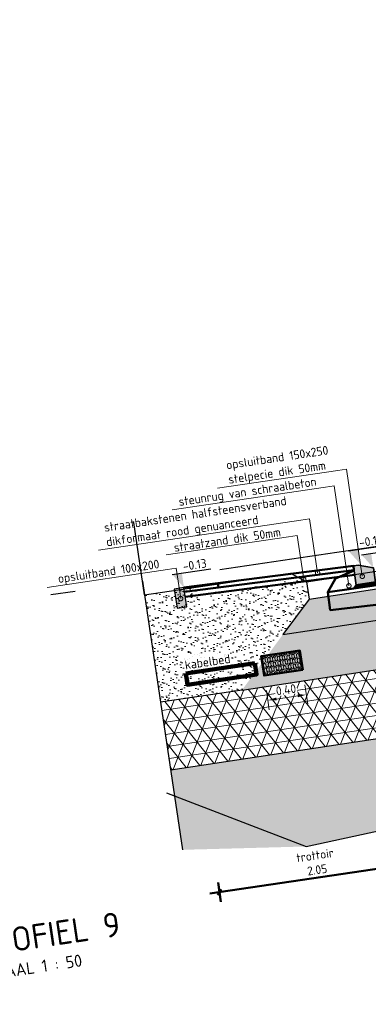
# Model space of a CAD drawing. Header units: metres. Extents: x 0 to 269924, y 0 to 933292.
# Tile 30 of 247: x 133868.6 to 133872.17, y 465810.12 to 465820.23. Entities that reach past the tile are written whole.
import ezdxf
from ezdxf import colors
from ezdxf.entities.mleader import LeaderData, LeaderLine
from ezdxf.math import Vec2, Vec3

# ---------------------------------------------------------------- set-up
doc = ezdxf.new("R2010")
doc.units = ezdxf.units.M
doc.linetypes.add('AL-NAP_LIJN', pattern=[15.25, 12, -1.5, 0.25, -1.5])
doc.linetypes.add('XX-AFBREEK', pattern=[7, 4, -1, 1, -1])
for name, color, linetype, lineweight in [('B-WE-GW-AFBREEKLIJN-GD', 7, 'XX-AFBREEK', 25), ('B-WE-IE-TERREINAFSCHEIDING_NATUURLIJK_HAAG-GD', 60, 'IE-TERREINAFSCHEIDING-NATUURLIJK-HAAG', 25), ('B-WE-MO-BODEM-AD-50', 253, 'Continuous', 18), ('B-WE-VH-VERHARDING-GD', 253, 'Continuous', 25), ('B-WE-VH-VERHARDING_FUNDERING-AD-50', 253, 'Continuous', 18), ('N-WE-KL-DATA_KABELBED-G', 90, 'Continuous', 100), ('N-WE-KL-DATA_KABELBED-T18', 10, 'Continuous', 18), ('N-WE-KL-ET_LS_OV_LICHTMAST-S', 190, 'Continuous', 25), ('N-WE-VH-KANTOPSLUITING_GELEIDEBAND-SD', 20, 'Continuous', 25), ('N-WE-VH-KANTOPSLUITING_OPSLUITBAND-SD', 150, 'Continuous', 25), ('N-WE-VH-M', 7, 'Continuous', 18), ('N-WE-VH-VERHARDING-GD', 7, 'Continuous', 50), ('N-WE-VH-VERHARDING-T18', 10, 'Continuous', 18), ('X-XX-AL-NAP-GD', 7, 'AL-NAP_LIJN', 25), ('X-XX-AL-PEILMAAT-SD', 7, 'Continuous', 25), ('X-XX-AL-VERWIJZING-S', 7, 'Continuous', 25)]:
    doc.layers.add(name, color=color, linetype=linetype, lineweight=lineweight)
doc.layers.add('N-WE-KL-TRACE-GD', color=30, linetype='Continuous', lineweight=50, true_color=0xff7f00)
doc.layers.add('N-WE-OG-ZONE_LEIDINGSTROOK-AD-50', color=30, linetype='Continuous', lineweight=18, true_color=0xff7f00)
doc.layers.add('X-XX-AL-HULPLIJN-GD', color=30, linetype='Continuous', lineweight=25, plot=False)
doc.styles.add('NLCS-ISO', font='NLCS-ISO.ttf')
doc.styles.add('NLCS-ISO-M200-T18', font='NLCS-ISO.ttf', dxfattribs={"height": 0.36})
doc.styles.add('NLCS-ISO-M50-T18', font='NLCS-ISO.ttf', dxfattribs={"height": 0.09000000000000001})
doc.linetypes.add('IE-TERREINAFSCHEIDING-NATUURLIJK-HAAG', pattern='A,7,-1.5,[67,NLCS.SHX,S=0.75,R=45,X=0,Y=0],-1.5', length=10)
doc.dimstyles.new('NLCS-M50-T18-PIJL_L2_H2', dxfattribs={"dimscale": 0.05, "dimtxt": 2.5, "dimasz": 1.8, "dimexe": 2, "dimexo": 2, "dimgap": 0.7, "dimtad": 1, "dimzin": 0, "dimdsep": 46, "dimtxsty": 'NLCS-ISO-M50-T18', "dimcen": 0, "dimdle": 2, "dimclrd": 256, "dimclre": 256, "dimclrt": 10, "dimazin": 0, "dimtfac": 1, "dimtdec": 3, "dimtofl": 0, "dimtmove": 0, "dimatfit": 3, "dimfxl": 2, "dimfxlon": 1, "dimtfillclr": 256, "dimtolj": 1, "dimtzin": 0, "dimlwd": -1, "dimlwe": -1, "dimarcsym": 0})
doc.dimstyles.new('NLCS-M50-T18-SCHRAP_L2_H2', dxfattribs={"dimscale": 0.05, "dimtxt": 2.5, "dimasz": 1.008, "dimexe": 2, "dimexo": 2, "dimgap": 0.7, "dimtad": 1, "dimzin": 0, "dimdsep": 46, "dimtxsty": 'NLCS-ISO-M50-T18', "dimblk": 'OBLIQUE', "dimcen": 0, "dimdle": 2, "dimclrd": 256, "dimclre": 256, "dimclrt": 10, "dimazin": 0, "dimtfac": 1, "dimtdec": 3, "dimtofl": 0, "dimtmove": 0, "dimatfit": 3, "dimldrblk": 'OBLIQUE', "dimfxl": 2, "dimfxlon": 1, "dimtfillclr": 256, "dimtolj": 1, "dimtzin": 0, "dimlwd": -1, "dimlwe": -1, "dimarcsym": 0})
pattern_1 = [(37.50000000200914, (-135183.5868501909, -466713.4241943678), (-0.003149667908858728, 0.0963411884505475), [0, -0.07600000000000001, 0, -0.085, 0, -0.08125]), (7.500000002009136, (-135183.5868501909, -466713.4241943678), (0.08848883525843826, 0.14110730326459), [0, -0.041, 0, -0.0685, 0, -0.02625]), (327.5000000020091, (-135183.6483501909, -466713.4241943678), (0.1557070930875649, 0.0002829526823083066), [0, -0.025, 0, -0.09000000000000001, 0, -0.1175]), (317.5000000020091, (-135183.6483501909, -466713.4241943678), (0.1503063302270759, 0.04388377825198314), [0, -0.0125, 0, -0.059, 0, -0.0675])]

# ---------------------------------------------------------------- blocks, each defined once
blk = doc.blocks.new('SAL-VERWIJZING_ONDERSCHRIFT-SO')
at = {"linetype": 'Continuous', "style": 'NLCS-ISO'}
blk.add_text('SCHAAL 1 :', height=2.5, dxfattribs=at).set_placement((0.000910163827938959, -3.748931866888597))
at = {"style": 'NLCS-ISO'}
for tag, p, height in [('OMSCHRIJVING', (0, 1.25), 5), ('SCHAAL', (18.15091668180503, -3.75), 2.5)]:
    blk.add_attdef(tag, p, '', height=height, dxfattribs=at)
blk = doc.blocks.new('*D417')
at = {"layer": 'Defpoints', "color": 0, "transparency": 16777216}
for p in [(8.524708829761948, -1.139465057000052), (8.924708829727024, -1.139465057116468), (8.924708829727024, -1.395738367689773)]:
    blk.add_point(p, dxfattribs=at)
at = {"layer": 'N-WE-VH-M', "transparency": 16777216}
for p, q in [((8.524708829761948, -1.295738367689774), (8.524708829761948, -1.495738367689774)), ((8.924708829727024, -1.295738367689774), (8.924708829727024, -1.495738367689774)), ((8.614708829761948, -1.395738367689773), (8.834708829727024, -1.395738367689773))]:
    blk.add_line(p, q, dxfattribs=at)
for points in [[(8.614708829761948, -1.380738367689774), (8.614708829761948, -1.410738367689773), (8.524708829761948, -1.395738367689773)], [(8.834708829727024, -1.380738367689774), (8.834708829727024, -1.410738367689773), (8.924708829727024, -1.395738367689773)]]:
    blk.add_solid(points, dxfattribs=at)
at = {"layer": 'N-WE-VH-M', "color": 10, "transparency": 16777216, "insert": (8.724708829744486, -1.315738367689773), "char_height": 0.09000000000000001, "attachment_point": 5, "style": 'NLCS-ISO-M50-T18', "bg_fill": 3, "box_fill_scale": 1.1, "bg_fill_color": 256, "bg_fill_true_color": 13158600, "bg_fill_transparency": 0}
blk.add_mtext('\\A1;0.40', dxfattribs=at)
blk = doc.blocks.new('SAL-PEILMAAT_INFRACAD_H01-SOD')
blk.add_line((-2, 3), (6, 3))
blk.add_solid([(-2, 3), (0, 3), (0, 0)])
at = {"style": 'NLCS-ISO'}
blk.add_attdef('...', (0.3999999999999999, 3.399999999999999), '', height=1.8, dxfattribs=at)
blk = doc.blocks.new('N-SVH-KANTOPSLUITING_OPSLUITBAND_100X200-D')
blk.add_hatch(color=8).paths.add_polyline_path([(-0.09999999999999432, -0.1999999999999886), (0, -0.1999999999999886), (0, 0), (-0.09999999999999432, 0)])
at = {"flags": 128}
blk.add_lwpolyline([(-0.09999999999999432, -0.1999999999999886), (0, -0.1999999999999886), (0, 0), (-0.09999999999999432, 0)], close=True, dxfattribs=at)
blk = doc.blocks.new('_DotSmall')
at = {"color": 0, "linetype": 'ByBlock', "const_width": 0.5}
blk.add_lwpolyline([(-0.0625, 0, 1), (0.0625, 0, 1)], format="xyb", close=True, dxfattribs=at)
blk = doc.blocks.new('_Oblique')
at = {"color": 0, "linetype": 'ByBlock', "lineweight": -2}
blk.add_line((-0.5, -0.5), (0.5, 0.5), dxfattribs=at)
blk = doc.blocks.new('*D695')
at = {"layer": 'Defpoints', "color": 0, "transparency": 16777216}
for p in [(133872.2327807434, 465814.5249821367), (133870.1810890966, 465814.3848737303), (133872.6709334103, 465811.5766098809)]:
    blk.add_point(p, dxfattribs=at)
at = {"layer": 'N-WE-VH-VERHARDING-GD', "transparency": 16777216}
for p, q in [((133872.6562340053, 465811.6755236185), (133872.6856328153, 465811.4776961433)), ((133870.5442880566, 465811.2605726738), (133872.7698471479, 465811.5913092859)), ((133870.6285023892, 465811.3741858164), (133870.6579011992, 465811.1763583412))]:
    blk.add_line(p, q, dxfattribs=at)
at = {"layer": 'N-WE-VH-VERHARDING-GD', "transparency": 16777216, "xscale": 0.0504, "yscale": 0.0504, "zscale": 0.0504}
for p, rotation in [((133872.6709334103, 465811.5766098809), 8.452767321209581), ((133870.6432017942, 465811.2752720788), 188.4527673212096)]:
    blk.add_blockref('_Oblique', p, dxfattribs=dict(at, rotation=rotation))
at = {"layer": 'N-WE-VH-VERHARDING-GD', "color": 10, "transparency": 16777216, "insert": (133871.6342835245, 465811.5792572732), "char_height": 0.09000000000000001, "attachment_point": 5, "rotation": 8.452767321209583, "style": 'NLCS-ISO-M50-T18'}
blk.add_mtext('\\A1;trottoir\\P2.05', dxfattribs=at)
blk = doc.blocks.new('*U691')
h = blk.add_hatch(color=253)
h.dxf.hatch_style = 1
h.paths.add_polyline_path([(-0.1999999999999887, -0.1500000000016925), (-0.1999999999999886, 0.04500000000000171), (-0.1949999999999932, 0.05000000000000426), (-0.1500000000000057, 0.05000000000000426), (0, 0), (-2.775557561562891e-17, -0.1500000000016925)])
at = {"layer": 'N-WE-VH-VERHARDING-GD', "linetype": 'Continuous'}
h = blk.add_hatch(dxfattribs=at)
h.set_pattern_fill('ANSI31', color=256, scale=0.005, angle=45, style=0)
h.set_pattern_definition([(90, (89116.59644468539, 436374.9204160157), (-0.015875, 2.472489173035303e-18), [])])
h.paths.add_polyline_path([(-0.1999999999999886, -0.1500000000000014), (-1.998046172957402e-11, -0.1500000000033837), (0.02999999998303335, -0.1800000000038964), (-0.2300000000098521, -0.1799999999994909)])
at = {"lineweight": 35}
blk.add_lwpolyline([(-0.1999999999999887, -0.1500000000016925), (-0.1999999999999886, 0.04500000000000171), (-0.1949999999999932, 0.05000000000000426), (-0.1500000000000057, 0.05000000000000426), (0, 0), (-2.775557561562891e-17, -0.1500000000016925)], close=True, dxfattribs=at)
at = {"layer": 'N-WE-VH-VERHARDING-GD', "linetype": 'Continuous'}
for p, q in [((-0.3999999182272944, -0.04999994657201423), (-0.1999999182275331, 5.34508906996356e-08)), ((-0.3999999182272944, -0.04999994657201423), (-0.4999999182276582, -0.1799999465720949)), ((-0.229999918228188, -0.1799999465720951), (-0.4999999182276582, -0.1799999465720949))]:
    blk.add_line(p, q, dxfattribs=at)
at = {"layer": 'N-WE-VH-VERHARDING-GD', "linetype": 'Continuous', "flags": 128}
blk.add_lwpolyline([(-0.1999999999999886, -0.1500000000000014), (-1.998046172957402e-11, -0.1500000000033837), (0.02999999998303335, -0.1800000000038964), (-0.2300000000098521, -0.1799999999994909)], close=True, dxfattribs=at)
blk = doc.blocks.new('PROFIEL 9')
at = {"layer": 'B-WE-MO-BODEM-AD-50'}
h = blk.add_hatch(dxfattribs=at)
h.set_pattern_fill('AMO-BODEM_ZAND-SO', color=256, scale=0.05, angle=2.009145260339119e-09, pattern_type=2)
h.set_pattern_definition([(45.95276731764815, (832.031941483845, -438.9542534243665), (-0.01727703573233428, 0.09483168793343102), [0, -0.07600000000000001, 0, -0.085, 0, -0.08125]), (15.95276731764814, (832.031941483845, -438.9542534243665), (0.06678568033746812, 0.1525818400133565), [0, -0.041, 0, -0.0685, 0, -0.02625]), (335.9527673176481, (831.9711095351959, -438.9632935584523), (0.1539741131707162, 0.02316789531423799), [0, -0.025, 0, -0.09, 0, -0.1175]), (325.9527673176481, (831.9711095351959, -438.9632935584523), (0.1422229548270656, 0.0655012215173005), [0, -0.0125, 0, -0.059, 0, -0.0675])])
h.paths.add_polyline_path([(8.77678481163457, -0.7510508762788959), (9.095729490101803, -0.4299990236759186), (9.095136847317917, -0.2499999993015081), (9.053565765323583, -0.2194650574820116), (8.094708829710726, -0.2194650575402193), (8.094708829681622, -0.339465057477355), (7.994708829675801, -0.339465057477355), (7.994708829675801, -0.1394650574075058), (7.434708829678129, -0.1391928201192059), (7.434708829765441, -1.252694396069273), (8.278433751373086, -1.252694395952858), (8.529469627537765, -0.9999999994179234)])
h = blk.add_hatch(dxfattribs=at)
h.set_pattern_fill('AMO-BODEM_ZAND-SO', color=256, scale=0.05, angle=2.009145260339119e-09, pattern_type=2)
h.set_pattern_definition(pattern_1)
h.paths.add_polyline_path([(12.10604428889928, -1.24009207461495), (15.93242391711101, -1.454262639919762), (15.46114762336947, -0.9271017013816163), (15.14164770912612, -0.9092186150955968), (12.11920386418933, -0.7400460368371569), (9.096783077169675, -0.7499972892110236), (8.77678481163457, -0.7510508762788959), (8.278433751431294, -1.252694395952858)])
h = blk.add_hatch(dxfattribs=at)
h.set_pattern_fill('AVH-FUNDERING_EPS-SO', color=256, scale=0.025, angle=-8.452767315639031, pattern_type=2)
h.set_pattern_definition([(359.9999999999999, (832.031941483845, -441.0376953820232), (6.938893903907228e-17, 0.125), []), (59.99999999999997, (832.031941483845, -441.0376953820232), (-0.1082531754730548, 0.06250000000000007), []), (120, (832.031941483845, -441.0376953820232), (-0.1082531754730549, -0.06249999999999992), [])])
h.paths.add_polyline_path([(12.10604428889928, -1.24009207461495), (8.278433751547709, -1.252694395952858), (7.434708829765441, -1.252694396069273), (7.43470882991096, -1.95499532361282), (12.08762088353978, -1.940156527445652), (16.59221072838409, -2.1922879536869), (17.81959003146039, -2.1922879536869), (17.81959003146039, -1.454262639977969), (15.93242391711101, -1.454262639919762)])
h = blk.add_hatch(dxfattribs=at)
h.set_pattern_fill('AMO-BODEM_ZAND-SO', color=256, scale=0.05, angle=2.009145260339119e-09, pattern_type=2)
h.set_pattern_definition(pattern_1)
h.paths.add_polyline_path([(7.43470882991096, -1.95499532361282), (7.434708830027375, -2.784929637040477), (8.69150155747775, -2.937127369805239), (10.76945697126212, -2.80111387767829), (12.89584844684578, -2.842499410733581), (17.81959003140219, -2.637364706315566), (17.81959003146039, -2.1922879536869), (16.59221072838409, -2.1922879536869), (12.08762088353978, -1.940156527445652)])
at = {"layer": 'B-WE-VH-VERHARDING_FUNDERING-AD-50'}
h = blk.add_hatch(dxfattribs=at)
h.set_pattern_fill('AVH-FUNDERING_02-SO', color=256, scale=0.25, angle=2.009145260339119e-09, pattern_type=2)
h.set_pattern_definition([(2.009145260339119e-09, (-1824.218990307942, -181.891192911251), (0.2499999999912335, 0.2500000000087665), [0.03125, -0.21875]), (90, (-1824.218990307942, -181.891192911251), (-0.2500000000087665, 0.2499999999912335), [0.03125, -0.21875]), (135.0000000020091, (-1824.187740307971, -181.891192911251), (-0.2499999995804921, -8.766536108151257e-12), [0.04419417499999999, -0.3093592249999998]), (2.009145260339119e-09, (-1824.187740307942, -181.750567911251), (0.2499999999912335, 0.2500000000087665), [0.03125, -0.21875]), (45.00000000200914, (-1824.172115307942, -181.7661929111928), (-8.766549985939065e-12, 0.2499999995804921), [0.022097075, -0.3314563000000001]), (135.0000000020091, (-1824.172115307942, -181.7661929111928), (-0.2499999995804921, -8.766536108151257e-12), [0.02209707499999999, -0.3314562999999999]), (2.009145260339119e-09, (-1824.093990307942, -181.688067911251), (0.2499999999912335, 0.2500000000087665), [0.044194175, -0.205805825]), (45.00000000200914, (-1824.093990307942, -181.688067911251), (-8.766549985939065e-12, 0.2499999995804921), [0.03125000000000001, -0.3223034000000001]), (135.0000000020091, (-1824.049796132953, -181.688067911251), (-0.2499999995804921, -8.766536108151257e-12), [0.03124999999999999, -0.3223033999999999]), (90, (-1824.047115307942, -181.8286929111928), (-0.2500000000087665, 0.2499999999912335), [0.03125, -0.21875]), (45.00000000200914, (-1824.047115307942, -181.8286929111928), (-8.766549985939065e-12, 0.2499999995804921), [0.022097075, -0.3314563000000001]), (135.0000000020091, (-1824.031490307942, -181.8130679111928), (-0.2499999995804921, -8.766536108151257e-12), [0.02209707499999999, -0.3314562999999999]), (2.009145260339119e-09, (-1824.187740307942, -181.828692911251), (0.2499999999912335, 0.2500000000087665), [0.015625, -0.209375]), (2.009145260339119e-09, (-1824.000240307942, -181.7661929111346), (0.2499999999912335, 0.2500000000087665), [0.015625, -0.209375]), (90, (-1824.078365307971, -181.7349429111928), (-0.2500000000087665, 0.2499999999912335), [0.015625, -0.209375]), (135.0000000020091, (-1824.047115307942, -181.8755679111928), (-0.2499999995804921, -8.766536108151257e-12), [0.02209707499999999, -0.3314562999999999]), (135.0000000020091, (-1824.156490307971, -181.7036929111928), (-0.2499999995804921, -8.766536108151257e-12), [0.02209707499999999, -0.3314562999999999]), (45.00000000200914, (-1824.101802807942, -181.809161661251), (-8.766549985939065e-12, 0.2499999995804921), [0.022097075, -0.3314563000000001]), (90, (-1824.133052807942, -181.859942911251), (-0.2500000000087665, 0.2499999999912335), [0.00390625, -0.24609375]), (90, (-1824.121334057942, -181.7544741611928), (-0.2500000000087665, 0.2499999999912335), [0.00390625, -0.24609375]), (90, (-1824.004146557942, -181.711505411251), (-0.2500000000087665, 0.2499999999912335), [0.00390625, -0.24609375]), (90, (-1824.000240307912, -181.844317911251), (-0.2500000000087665, 0.2499999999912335), [0.00390625, -0.24609375])])
h.paths.add_polyline_path([(9.095729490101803, -0.4299990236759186), (8.77678481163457, -0.7510508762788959), (9.096783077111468, -0.7499972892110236), (12.11920386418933, -0.7400460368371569), (15.14164770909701, -0.9092186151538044), (15.46114762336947, -0.9271017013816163), (15.15953079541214, -0.5897187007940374), (12.12762599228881, -0.4200165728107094)])
at = {"layer": 'N-WE-OG-ZONE_LEIDINGSTROOK-AD-50'}
h = blk.add_hatch(dxfattribs=at)
h.set_pattern_fill('ARO-ZONE_LEIDINGSTROOK-SO', color=256, scale=0.05, angle=-8.452767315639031, pattern_type=2)
h.set_pattern_definition([(179.9999999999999, (9.146708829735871, -0.9919650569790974), (-6.071532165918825e-18, -0.05), [0.002, -0.048]), (165.963757, (9.148708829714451, -0.9924650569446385), (-0.05000000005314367, -6.508785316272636e-10), [0.002061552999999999, -0.2040937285]), (153.434949, (9.15070882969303, -0.9934650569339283), (-0.05000000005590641, -3.781364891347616e-10), [0.002236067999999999, -0.109567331]), (143.130102, (9.152708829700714, -0.9949650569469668), (-0.1499999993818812, 0.1000000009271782), [0.0025, -0.2475]), (135, (9.153708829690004, -0.9959650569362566), (-0.04999999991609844, 3.469446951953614e-18), [0.0014142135, -0.06929646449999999]), (135, (9.155208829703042, -0.9974650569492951), (-0.04999999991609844, 3.469446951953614e-18), [0.0021213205, -0.06858935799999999]), (116.565051, (9.156208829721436, -0.9994650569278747), (-0.05000000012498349, 0.05000000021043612), [0.002236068, -0.109567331]), (108.434949, (9.157208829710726, -1.002465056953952), (-0.05000000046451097, 0.09999999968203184), [0.0031622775, -0.1549516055]), (90, (9.157208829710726, -1.004465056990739), (-0.05, 2.602085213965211e-18), [0.002, -0.048]), (0, (9.192708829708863, -0.9919650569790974), (0, 0.05), [0.002, -0.048]), (14.036243, (9.190708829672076, -0.9924650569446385), (0.1500000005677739, 0.04999999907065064), [0.002061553, -0.2040937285]), (26.56505099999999, (9.188708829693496, -0.9934650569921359), (0.05000000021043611, 0.05000000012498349), [0.002236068, -0.109567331]), (36.86989799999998, (9.186708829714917, -0.9949650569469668), (0.04999999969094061, 0.05000000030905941), [0.0025, -0.2475]), (45, (9.185708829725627, -0.9959650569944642), (8.673617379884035e-19, 0.04999999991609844), [0.0014142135, -0.0692964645]), (45, (9.184208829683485, -0.9974650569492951), (8.673617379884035e-19, 0.04999999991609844), [0.0021213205, -0.068589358]), (63.434949, (9.183208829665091, -0.9994650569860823), (-3.781364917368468e-10, 0.05000000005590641), [0.002236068, -0.109567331]), (71.565051, (9.182208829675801, -1.002465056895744), (-3.584179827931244e-12, 0.05000000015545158), [0.0031622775, -0.1549516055]), (90, (9.182208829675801, -1.004465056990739), (-0.05, 2.602085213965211e-18), [0.002, -0.048]), (179.9999999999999, (9.171708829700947, -1.036965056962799), (-6.071532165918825e-18, -0.05), [0.002, -0.048]), (194.036243, (9.17370882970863, -1.036465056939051), (-0.1500000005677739, -0.04999999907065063), [0.002061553, -0.2040937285]), (206.565051, (9.175708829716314, -1.035465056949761), (-0.05000000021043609, -0.05000000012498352), [0.002236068, -0.109567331]), (216.8698979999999, (9.177708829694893, -1.03396505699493), (-0.04999999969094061, -0.05000000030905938), [0.0025, -0.2475]), (225, (9.178708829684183, -1.03296505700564), (-8.673617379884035e-18, -0.04999999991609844), [0.0014142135, -0.06929646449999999]), (225, (9.180208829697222, -1.031465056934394), (-8.673617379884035e-18, -0.04999999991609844), [0.0021213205, -0.06858935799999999]), (243.434949, (9.181208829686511, -1.029465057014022), (3.781365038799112e-10, -0.05000000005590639), [0.002236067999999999, -0.109567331]), (251.565051, (9.182208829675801, -1.026465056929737), (3.584157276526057e-12, -0.05000000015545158), [0.003162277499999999, -0.1549516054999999]), (270, (9.182208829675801, -1.024465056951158), (0.05, -8.673617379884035e-18), [0.002, -0.048]), (0, (9.16770882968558, -1.036965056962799), (0, 0.05), [0.002, -0.048]), (345.9637569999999, (9.165708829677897, -1.036465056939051), (0.05000000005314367, 6.508784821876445e-10), [0.002061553, -0.2040937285]), (333.434949, (9.163708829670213, -1.035465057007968), (0.05000000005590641, 3.781364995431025e-10), [0.002236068, -0.109567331]), (323.1301020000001, (9.161708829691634, -1.03396505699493), (0.1499999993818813, -0.1000000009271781), [0.0025, -0.2475]), (314.9999999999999, (9.160708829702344, -1.032965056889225), (0.04999999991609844, -1.474514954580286e-17), [0.0014142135, -0.0692964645]), (314.9999999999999, (9.159208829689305, -1.031465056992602), (0.04999999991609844, -1.474514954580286e-17), [0.0021213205, -0.068589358]), (296.5650509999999, (9.158208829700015, -1.029465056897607), (0.05000000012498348, -0.05000000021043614), [0.002236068, -0.109567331]), (288.434949, (9.157208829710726, -1.026465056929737), (0.05000000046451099, -0.0999999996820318), [0.0031622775, -0.1549516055]), (270, (9.157208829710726, -1.024465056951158), (0.05, -8.673617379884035e-18), [0.002, -0.048]), (90, (9.182208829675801, -1.024465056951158), (-0.05, 2.602085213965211e-18), [0.02, -0.03]), (90, (9.157208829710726, -1.024465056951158), (-0.05, 2.602085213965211e-18), [0.02, -0.03])])
h.paths.add_polyline_path([(8.924708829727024, -1.139465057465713), (8.524708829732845, -1.139465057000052), (8.524708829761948, -0.939465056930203), (8.924708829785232, -0.9394650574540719)])
at = {"layer": 'B-WE-GW-AFBREEKLIJN-GD'}
blk.add_lwpolyline([(7.434708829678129, -0.1391928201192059), (7.434708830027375, -2.784929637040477)], dxfattribs=at)
at = {"layer": 'B-WE-IE-TERREINAFSCHEIDING_NATUURLIJK_HAAG-GD'}
blk.add_lwpolyline([(7.434708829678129, -0.1391928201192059), (7.434708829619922, 0.6108071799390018)], dxfattribs=at)
at = {"layer": 'B-WE-VH-VERHARDING-GD'}
for points in [[(7.434708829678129, -0.1391928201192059), (8.945280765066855, -0.1399271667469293), (9.095136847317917, -0.2499999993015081)], [(9.095136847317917, -0.2499999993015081), (12.13236343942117, -0.2399999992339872), (15.16959003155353, -0.4099999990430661)], [(9.095136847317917, -0.2499999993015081), (9.095729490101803, -0.4299990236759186)], [(9.095729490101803, -0.4299990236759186), (8.77678481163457, -0.7510508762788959)], [(9.095729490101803, -0.4299990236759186), (12.12762599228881, -0.4200165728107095), (15.15953079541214, -0.5897187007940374)], [(8.77678481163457, -0.7510508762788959), (9.096783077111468, -0.7499972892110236)], [(9.096783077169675, -0.7499972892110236), (12.11920386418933, -0.7400460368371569), (15.14164770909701, -0.9092186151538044)], [(8.278433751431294, -1.252694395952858), (7.434708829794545, -1.252694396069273)], [(8.278433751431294, -1.252694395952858), (12.10604428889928, -1.24009207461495), (15.93242391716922, -1.454262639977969)], [(7.43470882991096, -1.955476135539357), (12.08762088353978, -1.940156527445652), (16.59221072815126, -2.1922879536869), (17.81959003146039, -2.1922879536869)]]:
    blk.add_lwpolyline(points, dxfattribs=at)
at = {"layer": 'N-WE-KL-DATA_KABELBED-G'}
for points in [[(7.733074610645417, -0.9999999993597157), (8.45027889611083, -0.9999999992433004)], [(7.733074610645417, -0.9999999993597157), (7.733074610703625, -1.116775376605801), (8.450278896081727, -1.116775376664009), (8.450278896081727, -0.9999999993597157)]]:
    blk.add_lwpolyline(points, dxfattribs=at)
at = {"layer": 'N-WE-KL-TRACE-GD'}
blk.add_lwpolyline([(8.924708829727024, -1.139465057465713), (8.524708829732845, -1.139465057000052), (8.524708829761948, -0.939465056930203), (8.924708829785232, -0.9394650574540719)], close=True, dxfattribs=at)
at = {"layer": 'X-XX-AL-HULPLIJN-GD'}
for points in [[(7.434708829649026, 0.0008071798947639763), (7.434708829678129, -0.1391928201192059)], [(7.356574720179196, -2.180643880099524), (8.69150155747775, -2.937127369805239), (10.76945697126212, -2.80111387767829), (12.89584844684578, -2.842499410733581), (15.39171289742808, -2.78517587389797), (16.81462045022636, -2.44107135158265)]]:
    blk.add_lwpolyline(points, dxfattribs=at)
at = {"layer": 'X-XX-AL-NAP-GD'}
blk.add_lwpolyline([(20.23398783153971, 1.57160684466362e-09), (0, -5.820766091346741e-11)], dxfattribs=at)
at = {"layer": 'X-XX-AL-VERWIJZING-S', "xscale": 0.04999999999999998, "yscale": 0.04999999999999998, "zscale": 0.04999999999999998}
blk.add_blockref('SAL-VERWIJZING_ONDERSCHRIFT-SO', (5.171510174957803, -3.628616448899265), dxfattribs=at).add_auto_attribs({'OMSCHRIJVING': 'PROFIEL 9', 'SCHAAL': '50'})
at = {"layer": 'N-WE-KL-DATA_KABELBED-T18', "insert": (7.736325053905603, -0.86922775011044), "char_height": 0.09000000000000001, "attachment_point": 1, "rotation": 2.0091452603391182e-09, "style": 'NLCS-ISO-M50-T18'}
blk.add_mtext_dynamic_manual_height_columns('kabelbed', width=1.327733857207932, gutter_width=1.8, heights=[0], dxfattribs=at)
at = {"layer": 'N-WE-VH-M'}
dim = blk.add_linear_dim(base=(8.924708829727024, -1.395738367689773), p1=(8.524708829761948, -1.139465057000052), p2=(8.924708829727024, -1.139465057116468), dimstyle='NLCS-M50-T18-PIJL_L2_H2', override={"dimtfill": 1}, dxfattribs=at)
dim.commit()
dim.dimension.update_dxf_attribs({"geometry": '*D417', "text_midpoint": (8.724708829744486, -1.315738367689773)})

msp = doc.modelspace()

# ---------------------------------------------------------------- block references
at = {"layer": 'N-WE-KL-ET_LS_OV_LICHTMAST-S', "rotation": 8.452767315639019}
msp.add_blockref('PROFIEL 9', (133862.5018723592, 465813.3718493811), dxfattribs=at)

# ---------------------------------------------------------------- next in the draw order: linework, layer by layer
at = {"layer": 'N-WE-VH-VERHARDING-GD'}
for p, q in [((133870.2792551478, 465814.4015436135), (133872.0158366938, 465814.6242206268)), ((133872.0158366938, 465814.6242206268), (133872.0215600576, 465814.5795860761)), ((133872.0215600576, 465814.5795860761), (133870.2858712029, 465814.3570235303)), ((133870.6326519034, 465814.4014902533), (133870.6269285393, 465814.4461248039))]:
    msp.add_line(p, q, dxfattribs=at)
at = {"layer": 'N-WE-VH-VERHARDING-GD', "flags": 128}
msp.add_lwpolyline([(133872.0298039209, 465814.5302337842), (133870.2932223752, 465814.3075567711)], dxfattribs=at)
at = {"layer": 'N-WE-VH-VERHARDING-GD'}
msp.add_lwpolyline([(133871.7529041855, 465814.3526208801), (133871.7799870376, 465814.1703777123), (133874.9105866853, 465814.533703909)], dxfattribs=at)

# ---------------------------------------------------------------- next in the draw order: block references
at = {"layer": 'N-WE-VH-KANTOPSLUITING_GELEIDEBAND-SD', "rotation": 8.452767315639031}
msp.add_blockref('*U691', (133872.2210138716, 465814.604162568), dxfattribs=at)
at = {"layer": 'N-WE-VH-KANTOPSLUITING_OPSLUITBAND-SD', "rotation": 8.452767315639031}
msp.add_blockref('N-SVH-KANTOPSLUITING_OPSLUITBAND_100X200-D', (133870.2793106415, 465814.4011701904), dxfattribs=at)
at = {"layer": 'X-XX-AL-PEILMAAT-SD', "xscale": 0.05, "yscale": 0.05, "zscale": 0.05, "rotation": 8.452767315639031}
for p, values in [((133872.0860865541, 465814.6447196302), {'...': '-0.16'}), ((133872.2210212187, 465814.6041131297), {'...': '-0.22'}), ((133870.2792551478, 465814.4015436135), {'...': '-0.13'})]:
    msp.add_blockref('SAL-PEILMAAT_INFRACAD_H01-SOD', p, dxfattribs=at).add_auto_attribs(values)

# ---------------------------------------------------------------- next in the draw order: dimensions: what is measured, and where the dimension line sits
at = {"layer": 'N-WE-VH-VERHARDING-GD'}
dim = msp.add_linear_dim(base=(133872.6709334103, 465811.5766098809), p1=(133870.1810890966, 465814.3848737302), p2=(133872.2327807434, 465814.5249821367), angle=8.452767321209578, text='trottoir\\P<>', dimstyle='NLCS-M50-T18-SCHRAP_L2_H2', dxfattribs=at)
dim.commit()
dim.dimension.update_dxf_attribs({"geometry": '*D695', "text_midpoint": (133871.6342835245, 465811.5792572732)})

# ---------------------------------------------------------------- next in the draw order: leaders
at = {"layer": 'N-WE-VH-VERHARDING-T18'}
ml = msp.add_multileader_mtext('Standard', dxfattribs=at)
ml.set_content('', color=256, style='NLCS-ISO-M200-T18')
ml.set_leader_properties(color=256, linetype='ByLayer', lineweight=-1)
ml.build(insert=Vec2(0, 0))
ml.multileader.update_dxf_attribs({"has_dogleg": 0, "text_left_attachment_type": 5, "text_right_attachment_type": 5, "dogleg_length": 0.36, "arrow_head_size": 0.36})
ctx = ml.context
ctx.base_point, ctx.char_height, ctx.arrow_head_size, ctx.landing_gap_size, ctx.plane_origin = Vec3(135697.3917517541, 466805.7658595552), 0.36, 0.36, 0.18, Vec3(135695.696623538, 466805.188890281)
ctx.left_attachment, ctx.right_attachment = 5, 5
notes = []
notes.append((ctx, [(0, (0, 0, 0), (0, 0), (1, 0), 1, [])]))
ctx.mtext.insert, ctx.mtext.rotation, ctx.mtext.flow_direction = Vec3(135697.5717517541, 466806.1258595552), -0.1475286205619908, 5
ml = msp.add_multileader_mtext('Standard', dxfattribs=at)
ml.set_content('opsluitband 150x250\\Pstelpecie dik 50mm', color=256, style='NLCS-ISO-M50-T18')
ml.set_leader_properties(color=256, linetype='ByLayer', lineweight=-1)
ml.set_arrow_properties(name='DOTSMALL')
ml.build(insert=Vec2(0, 0))
ml.multileader.update_dxf_attribs({"text_left_attachment_type": 5, "text_right_attachment_type": 5, "dogleg_length": 0.09000000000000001, "arrow_head_size": 0.09})
ctx = ml.context
ctx.base_point, ctx.char_height, ctx.arrow_head_size, ctx.landing_gap_size, ctx.plane_origin, ctx.plane_x_axis, ctx.plane_y_axis = Vec3(133870.6997267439, 465815.4315297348), 0.09000000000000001, 0.09, 0.04500000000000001, Vec3(133874.0664068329, 465814.9382127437), Vec3(0.9891373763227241, 0.1469940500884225), Vec3(-0.1469940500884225, 0.9891373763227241)
ctx.left_attachment, ctx.right_attachment = 5, 5
notes.append((ctx, [(0, (1, 1, 0), (133871.9460398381, 465815.6167422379), (-0.9891373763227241, -0.1469940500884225), 0.09000000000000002, [(0, [(133872.1076613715, 465814.5165486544)], 0, [])])]))
ctx.mtext.insert, ctx.mtext.text_direction, ctx.mtext.rotation, ctx.mtext.flow_direction = Vec3(133870.7049905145, 465815.7022441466), Vec3(0.9891373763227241, 0.1469940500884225), 8.730516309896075e-13, 5
ml = msp.add_multileader_mtext('Standard', dxfattribs=at)
ml.set_content('steunrug van schraalbeton', color=256, style='NLCS-ISO-M50-T18')
ml.set_leader_properties(color=256, linetype='ByLayer', lineweight=-1)
ml.set_arrow_properties(name='DOTSMALL')
ml.build(insert=Vec2(0, 0))
ml.multileader.update_dxf_attribs({"text_left_attachment_type": 5, "text_right_attachment_type": 5, "dogleg_length": 0.09000000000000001, "arrow_head_size": 0.09})
ctx = ml.context
ctx.base_point, ctx.char_height, ctx.arrow_head_size, ctx.landing_gap_size, ctx.plane_origin, ctx.plane_x_axis, ctx.plane_y_axis = Vec3(133870.1908120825, 465815.2042534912), 0.09000000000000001, 0.09, 0.04500000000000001, Vec3(133873.4424345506, 465814.6810745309), Vec3(0.9891373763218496, 0.1469940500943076), Vec3(-0.1469940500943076, 0.9891373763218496)
ctx.left_attachment, ctx.right_attachment = 5, 5
notes.append((ctx, [(0, (1, 1, 0), (133871.8199213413, 465815.4463526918), (-0.9891373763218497, -0.1469940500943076), 0.09, [(0, [(133871.9702496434, 465814.419165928)], 0, [])])]))
ctx.mtext.insert, ctx.mtext.text_direction, ctx.mtext.rotation, ctx.mtext.flow_direction = Vec3(133870.2181249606, 465815.3265972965), Vec3(0.9891373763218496, 0.1469940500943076), 6.822736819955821e-12, 5
ml = msp.add_multileader_mtext('Standard', dxfattribs=at)
ml.set_content('straatbakstenen halfsteensverband\\Pdikformaat rood genuanceerd', color=256, style='NLCS-ISO-M50-T18')
ml.set_leader_properties(color=256, linetype='ByLayer', lineweight=-1)
ml.set_arrow_properties(name='DOTSMALL')
ml.build(insert=Vec2(0, 0))
ml.multileader.update_dxf_attribs({"text_left_attachment_type": 5, "text_right_attachment_type": 5, "dogleg_length": 0.09000000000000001, "arrow_head_size": 0.09})
ctx = ml.context
ctx.base_point, ctx.char_height, ctx.arrow_head_size, ctx.landing_gap_size, ctx.plane_origin, ctx.plane_x_axis, ctx.plane_y_axis = Vec3(133869.44816268, 465814.7905950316), 0.09000000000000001, 0.09, 0.04500000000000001, Vec3(133871.4323830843, 465813.9540867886), Vec3(0.9891373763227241, 0.1469940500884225), Vec3(-0.1469940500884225, 0.9891373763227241)
ctx.left_attachment, ctx.right_attachment = 5, 5
notes.append((ctx, [(0, (1, 1, 0), (133871.56689494, 465815.1054562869), (-0.9891373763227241, -0.1469940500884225), 0.09000000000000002, [(0, [(133871.649125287, 465814.5521202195)], 0, [])])]))
ctx.mtext.insert, ctx.mtext.text_direction, ctx.mtext.rotation, ctx.mtext.flow_direction = Vec3(133869.4534264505, 465815.0613094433), Vec3(0.9891373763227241, 0.1469940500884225), 8.730516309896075e-13, 5
ml = msp.add_multileader_mtext('Standard', dxfattribs=at)
ml.set_content('straatzand dik 50mm', color=256, style='NLCS-ISO-M50-T18')
ml.set_leader_properties(color=256, linetype='ByLayer', lineweight=-1)
ml.set_arrow_properties(name='DOTSMALL')
ml.build(insert=Vec2(0, 0))
ml.multileader.update_dxf_attribs({"text_left_attachment_type": 5, "text_right_attachment_type": 5, "dogleg_length": 0.09000000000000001, "arrow_head_size": 0.09})
ctx = ml.context
ctx.base_point, ctx.char_height, ctx.arrow_head_size, ctx.landing_gap_size, ctx.plane_origin, ctx.plane_x_axis, ctx.plane_y_axis = Vec3(133870.1408469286, 465814.7418863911), 0.09000000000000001, 0.09, 0.04500000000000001, Vec3(133871.3060615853, 465813.7836670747), Vec3(0.9891373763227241, 0.1469940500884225), Vec3(-0.1469940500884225, 0.9891373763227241)
ctx.left_attachment, ctx.right_attachment = 5, 5
notes.append((ctx, [(0, (1, 1, 0), (133871.4405734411, 465814.9350365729), (-0.9891373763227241, -0.1469940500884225), 0.09000000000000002, [(0, [(133871.5076040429, 465814.4839810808)], 0, [])])]))
ctx.mtext.insert, ctx.mtext.text_direction, ctx.mtext.rotation, ctx.mtext.flow_direction = Vec3(133870.1694827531, 465814.8553279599), Vec3(0.9891373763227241, 0.1469940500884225), 8.730516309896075e-13, 5
ml = msp.add_multileader_mtext('Standard', dxfattribs=at)
ml.set_content('opsluitband 100x200', color=256, style='NLCS-ISO-M50-T18')
ml.set_leader_properties(color=256, linetype='ByLayer', lineweight=-1)
ml.set_arrow_properties(name='DOTSMALL')
ml.build(insert=Vec2(0, 0))
ml.multileader.update_dxf_attribs({"text_left_attachment_type": 5, "text_right_attachment_type": 5, "dogleg_length": 0.09000000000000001, "arrow_head_size": 0.09})
ctx = ml.context
ctx.base_point, ctx.char_height, ctx.arrow_head_size, ctx.landing_gap_size, ctx.plane_origin, ctx.plane_x_axis, ctx.plane_y_axis = Vec3(133868.9530587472, 465814.4137238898), 0.09000000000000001, 0.09, 0.04500000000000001, Vec3(133870.0428108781, 465813.5959375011), Vec3(0.9891373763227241, 0.1469940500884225), Vec3(-0.1469940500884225, 0.9891373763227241)
ctx.left_attachment, ctx.right_attachment = 5, 5
notes.append((ctx, [(0, (1, 1, 0), (133870.1993718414, 465814.5989363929), (-0.9891373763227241, -0.1469940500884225), 0.09000000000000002, [(0, [(133870.245527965, 465814.2883473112)], 0, [])])]))
ctx.mtext.insert, ctx.mtext.text_direction, ctx.mtext.rotation, ctx.mtext.flow_direction = Vec3(133868.9803716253, 465814.5360676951), Vec3(0.9891373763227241, 0.1469940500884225), 8.730516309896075e-13, 5
for ctx, leaders in notes:
    for number, flags, end, landing, length, lines in leaders:
        leader = LeaderData()
        leader.index, (leader.has_last_leader_line, leader.has_dogleg_vector, leader.attachment_direction) = number, flags
        leader.last_leader_point, leader.dogleg_vector, leader.dogleg_length = Vec3(end), Vec3(landing), length
        for number, points, colour, breaks in lines:
            line = LeaderLine()
            line.index, line.vertices, line.color, line.breaks = number, Vec3.list(points), colors.encode_raw_color(colour), breaks
            leader.lines.append(line)
        ctx.leaders.append(leader)

doc.saveas('drawing.dxf')
